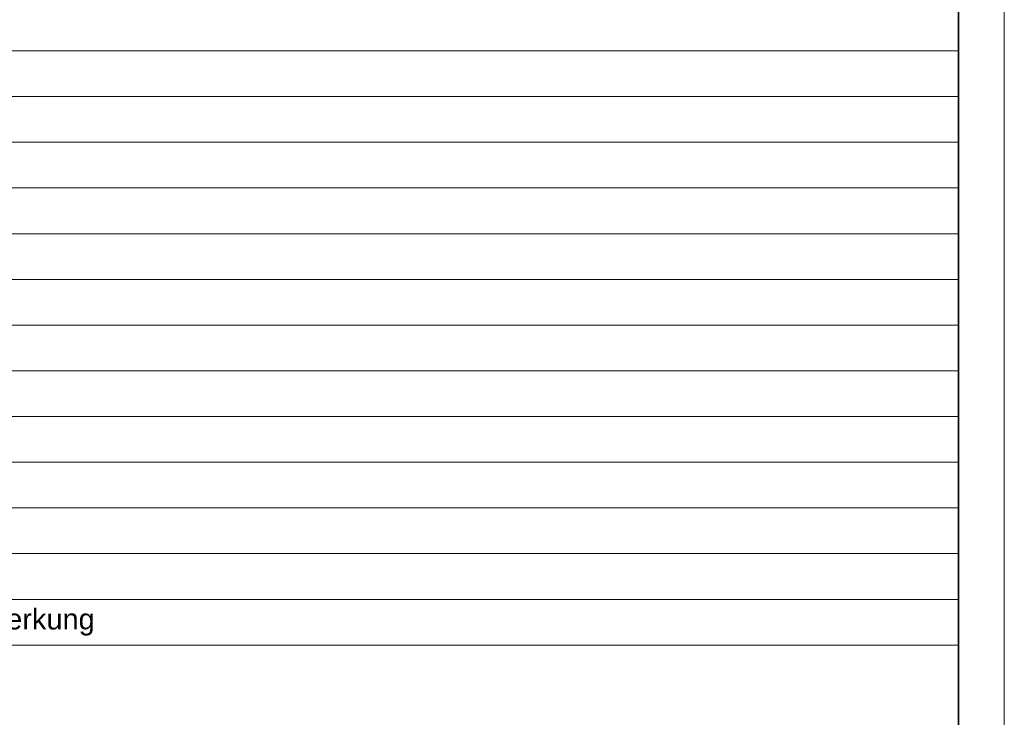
# Model space of a CAD drawing. Extents: x -620 to 300, y 62 to 1162.
# Tile 47 of 93: x 193 to 300, y 361 to 438. Entities that reach past the tile are written whole.
import ezdxf

# ---------------------------------------------------------------- set-up
doc = ezdxf.new("R2010")
doc.units = 0
for name, color, linetype, lineweight in [('iwb_Plankopf Linie', 7, 'Continuous', 13), ('iwb_Plankopf Rahmen', 7, 'Continuous', 35), ('iwb_Plankopf Text', 7, 'Continuous', 18)]:
    doc.layers.add(name, color=color, linetype=linetype, lineweight=lineweight)
doc.styles.add('Plankopf', font='arial.ttf')
doc.styles.get("Standard").update_dxf_attribs({"font": 'ARIALN.TTF'})

msp = doc.modelspace()

# ---------------------------------------------------------------- linework, layer by layer
at = {"layer": 'iwb_Plankopf Linie', "ltscale": 0.13}
for p, q in [((295.35, 449.32), (295.35, 369.32)), ((295.35, 434.32), (115.35, 434.32)), ((295.35, 429.32), (115.35, 429.32)), ((295.35, 424.32), (115.35, 424.32)), ((295.35, 419.32), (115.35, 419.32)), ((295.35, 414.32), (115.35, 414.32)), ((295.35, 409.32), (115.35, 409.32)), ((295.35, 404.32), (115.35, 404.32)), ((295.35, 399.32), (115.35, 399.32)), ((295.35, 394.32), (115.35, 394.32)), ((295.35, 389.32), (115.35, 389.32)), ((295.35, 384.32), (115.35, 384.32)), ((295.35, 379.32), (115.35, 379.32)), ((295.35, 374.32), (115.35, 374.32)), ((295.35, 369.32), (115.35, 369.32))]:
    msp.add_line(p, q, dxfattribs=at)
at = {"layer": 'iwb_Plankopf Rahmen', "color": 8, "lineweight": 13, "ltscale": 0.13, "true_color": 0x808080}
msp.add_lwpolyline([(300.35, 62.43), (-619.65, 62.43), (-619.65, 1162.43), (300.35, 1162.43), (300.35, 62.43)], close=True, dxfattribs=at)
at = {"layer": 'iwb_Plankopf Rahmen', "ltscale": 0.35}
msp.add_lwpolyline([(-599.65, 67.43), (-599.65, 1157.43), (295.35, 1157.43), (295.35, 67.43), (-599.65, 67.43)], close=True, dxfattribs=at)

# ---------------------------------------------------------------- texts
at = {"layer": 'iwb_Plankopf Text', "ltscale": 0.18, "insert": (296.89, 74.51), "char_height": 1.4, "attachment_point": 1, "rotation": 90, "line_spacing_factor": 1.002}
msp.add_mtext('{\\fArial Narrow;\\\\srvnovamd01\\Nova_MD\\TGA\\60202 Pro Potsdam\\04 NB GES Krampnitz\\09 NOVA\\60202-04_AP_NB GES Krampnitz\\TGA\\Elektro\\Leerrohrplanung\\E_Leerrohr_EG.n4m005KRA_ELT_5_LR_00_003_P_A}', dxfattribs=at)
at = {"layer": 'iwb_Plankopf Text', "ltscale": 0.18, "insert": (168.35, 371.82), "char_height": 2.2655, "width": 126, "attachment_point": 4, "line_spacing_factor": 0.970891, "style": 'Plankopf'}
msp.add_mtext('Änderung / Bemerkung', dxfattribs=at)

doc.saveas('drawing.dxf')
